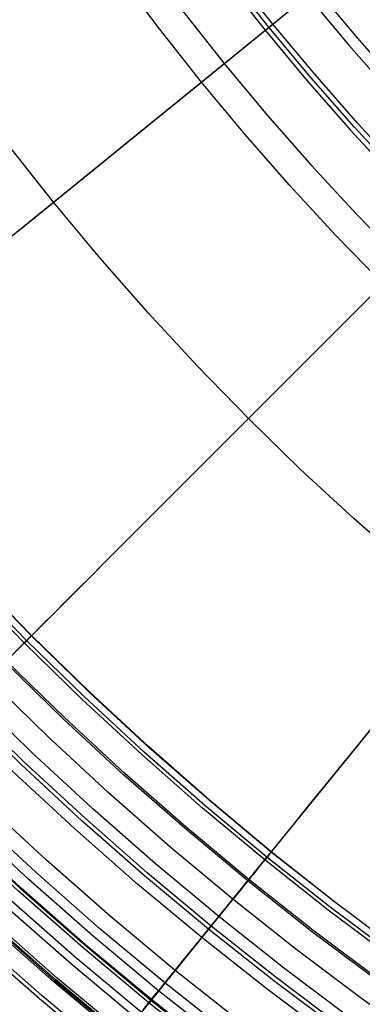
# Model space of a CAD drawing. Header units: millimetres. Extents: x -14 to 488, y -50 to 50.
# Tile 111 of 256: x 275.7 to 279.11, y -25.65 to -15.85. Entities that reach past the tile are written whole.
import ezdxf

# ---------------------------------------------------------------- set-up
doc = ezdxf.new("R2010")
doc.units = ezdxf.units.MM
doc.header["$MEASUREMENT"] = 0
doc.layers.add('Default', color=7, linetype='Continuous')

msp = doc.modelspace()

# ---------------------------------------------------------------- linework, layer by layer
at = {"layer": 'Default'}
for points in [[(279.5703, -21.2947), (279.0258, -20.8164), (278.4934, -20.3239), (277.9738, -19.8176), (277.4675, -19.298), (276.975, -18.7656), (276.4967, -18.2211), (276.0331, -17.6649), (275.5846, -17.0977), (275.1517, -16.5201), (274.7345, -15.9328), (274.3335, -15.3363), (273.949, -14.7313), (273.5811, -14.1185), (273.2301, -13.4986), (272.8961, -12.8723), (272.5793, -12.2402), (272.2798, -11.6031), (271.9977, -10.9616), (271.7329, -10.3163)], [(279.5703, -21.2947), (279.0258, -20.8164), (278.4934, -20.3239), (277.9738, -19.8176), (277.4675, -19.298), (276.975, -18.7656), (276.4967, -18.2211), (276.0331, -17.6649), (275.5846, -17.0977), (275.1517, -16.5201), (274.7345, -15.9328), (274.3335, -15.3363), (273.949, -14.7313), (273.5811, -14.1185), (273.2301, -13.4986), (272.8961, -12.8723), (272.5793, -12.2402), (272.2798, -11.6031), (271.9977, -10.9616), (271.7329, -10.3163)], [(274.7504, -10.4794), (275.0209, -11.0549), (275.307, -11.6257), (275.6087, -12.1914), (275.9257, -12.7513), (276.2579, -13.3047), (276.6053, -13.8511), (276.9674, -14.3898), (277.3442, -14.9203), (277.7352, -15.4419), (278.1402, -15.9542), (278.5589, -16.4565), (278.9909, -16.9483), (279.4357, -17.4291), (279.893, -17.8984), (280.3623, -18.3557), (280.8431, -18.8005), (281.3349, -19.2325), (281.8372, -19.6512), (282.3495, -20.0562), (282.8711, -20.4473), (283.4016, -20.824), (283.9404, -21.1862), (284.4867, -21.5335)], [(284.5124, -21.4919), (283.9671, -21.1452), (283.4294, -20.7838), (282.9, -20.4078), (282.3793, -20.0175), (281.868, -19.6132), (281.3667, -19.1953), (280.8758, -18.7642), (280.396, -18.3202), (279.9276, -17.8638), (279.4712, -17.3954), (279.0272, -16.9156), (278.5961, -16.4247), (278.1782, -15.9234), (277.774, -15.4121), (277.3837, -14.8914), (277.0076, -14.362), (276.6462, -13.8243), (276.2995, -13.279), (275.9679, -12.7266), (275.6515, -12.1678), (275.3505, -11.6033), (275.0649, -11.0335), (274.795, -10.4592)], [(284.5384, -21.4499), (283.9941, -21.1039), (283.4575, -20.7432), (282.929, -20.3679), (282.4094, -19.9784), (281.8991, -19.5749), (281.3988, -19.1578), (280.9089, -18.7276), (280.4299, -18.2844), (279.9625, -17.8289), (279.507, -17.3615), (279.0639, -16.8825), (278.6336, -16.3926), (278.2165, -15.8923), (277.813, -15.382), (277.4235, -14.8624), (277.0482, -14.3339), (276.6875, -13.7973), (276.3415, -13.253), (276.0105, -12.7018), (275.6947, -12.1441), (275.3943, -11.5806), (275.1093, -11.012), (274.8399, -10.4388)], [(275.6101, -10.7688), (275.8888, -11.3249), (276.1826, -11.8759), (276.4915, -12.4213), (276.8151, -12.9604), (277.1535, -13.4926), (277.5062, -14.0174), (277.8732, -14.5342), (278.2542, -15.0424), (278.6487, -15.5414), (279.0566, -16.0307), (279.4774, -16.5098), (279.9107, -16.9781), (280.3562, -17.4353), (280.8133, -17.8807), (281.2816, -18.314), (281.7607, -18.7348), (282.25, -19.1427), (282.749, -19.5372), (283.2572, -19.9182), (283.774, -20.2852), (284.2988, -20.6379), (284.831, -20.9763)], [(279.3141, -18.4773), (278.842, -17.9928), (278.3828, -17.4965), (277.9369, -16.9888), (277.5046, -16.4702), (277.0865, -15.9414), (276.6828, -15.4029), (276.2939, -14.8552), (275.92, -14.2991), (275.5615, -13.735), (275.2184, -13.1637), (274.8912, -12.5857), (274.5798, -12.0018), (274.2844, -11.4124), (274.0052, -10.8184)], [(279.4696, -25.1088), (278.829, -24.6286), (278.2, -24.1313), (277.5831, -23.6171), (276.9792, -23.0867), (276.3888, -22.5404), (275.8125, -21.9789), (275.251, -21.4026), (274.7047, -20.8122), (274.1743, -20.2083), (273.6602, -19.5914), (273.1628, -18.9624), (272.6826, -18.3218), (272.2199, -17.6704), (271.7752, -17.0088), (271.3487, -16.3379), (270.9407, -15.6583), (270.5514, -14.9708), (270.181, -14.2762), (269.8297, -13.5752), (269.4975, -12.8685), (269.1846, -12.157), (268.891, -11.4414)], [(279.4707, -25.1074), (278.8301, -24.6272), (278.2011, -24.1299), (277.5843, -23.6158), (276.9804, -23.0853), (276.39, -22.5391), (275.8138, -21.9776), (275.2523, -21.4014), (274.7061, -20.811), (274.1757, -20.2071), (273.6615, -19.5903), (273.1642, -18.9613), (272.684, -18.3208), (272.2214, -17.6694), (271.7767, -17.0079), (271.3502, -16.3369), (270.9423, -15.6574), (270.553, -14.9699), (270.1826, -14.2754), (269.8313, -13.5744), (269.4992, -12.8678), (269.1863, -12.1563), (268.8926, -11.4408)], [(280.0634, -25.6549), (279.4099, -25.1907), (278.7672, -24.7089), (278.1361, -24.2099), (277.5172, -23.6941), (276.9113, -23.162), (276.319, -22.6139), (275.7409, -22.0506), (275.1775, -21.4724), (274.6295, -20.8801), (274.0973, -20.2742), (273.5815, -19.6553), (273.0825, -19.0242), (272.6007, -18.3816), (272.1366, -17.728), (271.6904, -17.0643), (271.2625, -16.3912), (270.8532, -15.7094), (270.4626, -15.0196), (270.091, -14.3227), (269.7385, -13.6194), (269.4053, -12.9105), (269.0913, -12.1967), (268.7967, -11.4787)], [(279.4302, -25.1628), (278.7883, -24.6815), (278.1579, -24.1831), (277.5397, -23.6678), (276.9345, -23.1363), (276.3428, -22.5888), (275.7653, -22.0261), (275.2026, -21.4486), (274.6551, -20.8569), (274.1236, -20.2517), (273.6083, -19.6335), (273.1099, -19.0031), (272.6286, -18.3612), (272.165, -17.7083), (271.7193, -17.0454), (271.2919, -16.373), (270.883, -15.6919), (270.4929, -15.003), (270.1217, -14.3068), (269.7696, -13.6043), (269.4368, -12.8962), (269.1232, -12.1831), (268.8289, -11.466)], [(279.9104, -25.8763), (279.2512, -25.4081), (278.603, -24.9222), (277.9664, -24.4189), (277.3423, -23.8986), (276.7311, -23.3619), (276.1337, -22.8091), (275.5506, -22.2409), (274.9823, -21.6577), (274.4296, -21.0603), (273.8928, -20.4491), (273.3725, -19.825), (272.8692, -19.1884), (272.3833, -18.5402), (271.9151, -17.881), (271.4651, -17.2116), (271.0335, -16.5326), (270.6207, -15.8449), (270.2267, -15.1492), (269.8519, -14.4463), (269.4964, -13.737), (269.1603, -13.0219), (268.8436, -12.3019)], [(279.9204, -25.8618), (279.2616, -25.3939), (278.6137, -24.9083), (277.9775, -24.4052), (277.3537, -23.8853), (276.7429, -23.3488), (276.1458, -22.7963), (275.563, -22.2284), (274.9951, -21.6456), (274.4426, -21.0485), (273.9062, -20.4377), (273.3862, -19.8139), (272.8832, -19.1777), (272.3975, -18.5298), (271.9296, -17.871), (271.4798, -17.2019), (271.0485, -16.5234), (270.6359, -15.8361), (270.2421, -15.1408), (269.8676, -14.4383), (269.5122, -13.7293), (269.1763, -13.0146), (268.8598, -12.2951)], [(279.7765, -26.0701), (279.1123, -25.5985), (278.4592, -25.1089), (277.8179, -24.6018), (277.1891, -24.0777), (276.5734, -23.5369), (275.9714, -22.98), (275.3839, -22.4075), (274.8115, -21.82), (274.2545, -21.218), (273.7138, -20.6023), (273.1896, -19.9735), (272.6825, -19.3322), (272.1929, -18.6791), (271.7213, -18.015), (271.2679, -17.3405), (270.8331, -16.6565), (270.4171, -15.9636), (270.0202, -15.2627), (269.6426, -14.5546), (269.2844, -13.8399), (268.9458, -13.1195), (268.6268, -12.3941)], [(278.9812, -25.7782), (278.3235, -25.2852), (277.6777, -24.7746), (277.0444, -24.2467), (276.4244, -23.7021), (275.8182, -23.1413), (275.2266, -22.5648), (274.6501, -21.9732), (274.0893, -21.367), (273.5447, -20.747), (273.0169, -20.1137), (272.5062, -19.4679), (272.0132, -18.8102), (271.5382, -18.1414), (271.0817, -17.4623), (270.6438, -16.7734), (270.2249, -16.0757), (269.8252, -15.3699), (269.445, -14.6568), (269.0843, -13.9371), (268.7433, -13.2116)], [(278.886, -25.9086), (278.225, -25.4131), (277.576, -24.8999), (276.9395, -24.3693), (276.3163, -23.822), (275.7071, -23.2583), (275.1125, -22.6789), (274.5331, -22.0843), (273.9694, -21.4751), (273.4221, -20.8519), (272.8916, -20.2155), (272.3783, -19.5664), (271.8828, -18.9054), (271.4055, -18.2332), (270.9466, -17.5506), (270.5065, -16.8583), (270.0855, -16.157), (269.6838, -15.4476), (269.3016, -14.7309), (268.9391, -14.0075), (268.5964, -13.2784)], [(278.9095, -25.8764), (278.2494, -25.3815), (277.6011, -24.8689), (276.9654, -24.3391), (276.343, -23.7924), (275.7346, -23.2294), (275.1407, -22.6507), (274.562, -22.0569), (273.999, -21.4484), (273.4524, -20.826), (272.9225, -20.1903), (272.4099, -19.5421), (271.915, -18.8819), (271.4383, -18.2105), (270.9799, -17.5288), (270.5404, -16.8373), (270.1199, -16.1369), (269.7187, -15.4284), (269.337, -14.7126), (268.975, -13.9901), (268.6326, -13.2619)], [(278.8235, -25.9943), (278.1603, -25.4972), (277.5091, -24.9822), (276.8705, -24.45), (276.2453, -23.9008), (275.634, -23.3353), (275.0374, -22.754), (274.4561, -22.1574), (273.8906, -21.5462), (273.3414, -20.9209), (272.8092, -20.2823), (272.2942, -19.6311), (271.7971, -18.9679), (271.3182, -18.2935), (270.8578, -17.6086), (270.4162, -16.914), (269.9938, -16.2105), (269.5908, -15.4988), (269.2073, -14.7796), (268.8436, -14.0539)], [(277.9034, -25.8309), (277.2436, -25.3092), (276.5967, -24.77), (275.9633, -24.2136), (275.344, -23.6407), (274.7396, -23.0518), (274.1507, -22.4474), (273.5778, -21.8281), (273.0214, -21.1947), (272.4822, -20.5478), (271.9605, -19.888), (271.4569, -19.2162), (270.9717, -18.5329), (270.5053, -17.8391), (270.0579, -17.1354), (269.63, -16.4226), (269.2217, -15.7016), (268.8332, -14.9731)], [(277.8053, -25.9583), (277.1423, -25.4341), (276.4921, -24.8922), (275.8556, -24.3331), (275.2333, -23.7573), (274.6259, -23.1655), (274.0341, -22.5581), (273.4583, -21.9358), (272.8993, -21.2993), (272.3574, -20.6492), (271.8331, -19.9861), (271.327, -19.311), (270.8394, -18.6244), (270.3707, -17.9271), (269.9211, -17.2199), (269.4911, -16.5037), (269.0808, -15.779), (268.6904, -15.0469)], [(277.7447, -26.037), (277.0797, -25.5112), (276.4276, -24.9676), (275.7891, -24.4069), (275.1649, -23.8294), (274.5557, -23.2357), (273.962, -22.6265), (273.3846, -22.0023), (272.8238, -21.3639), (272.2802, -20.7118), (271.7544, -20.0467), (271.2468, -19.3695), (270.7577, -18.6808), (270.2875, -17.9815), (269.8366, -17.2721), (269.4053, -16.5537), (268.9937, -15.8269), (268.6022, -15.0925)], [(276.9056, -25.7255), (276.248, -25.1774), (275.6042, -24.612), (274.9748, -24.0296), (274.3604, -23.431), (273.7618, -22.8166), (273.1795, -22.1872), (272.614, -21.5434), (272.0659, -20.8858), (271.5356, -20.2152), (271.0237, -19.5323), (270.5305, -18.8378), (270.0564, -18.1326), (269.6017, -17.4173), (269.1667, -16.6928), (268.7517, -15.9599)], [(277.6498, -26.1603), (276.9816, -25.632), (276.3264, -25.0858), (275.6849, -24.5224), (275.0578, -23.9422), (274.4457, -23.3457), (273.8492, -22.7336), (273.269, -22.1065), (272.7056, -21.465), (272.1595, -20.8098), (271.6311, -20.1417), (271.1211, -19.4612), (270.6297, -18.7693), (270.1573, -18.0666), (269.7043, -17.3539), (269.2709, -16.6321), (268.8574, -15.9018)], [(268.8875, -15.8853), (269.3006, -16.6148), (269.7335, -17.3359), (270.1861, -18.0478), (270.6579, -18.7498), (271.1488, -19.441), (271.6584, -20.1207), (272.1861, -20.7882), (272.7317, -21.4427), (273.2945, -22.0835), (273.8741, -22.71), (274.47, -23.3214), (275.0814, -23.9173), (275.7079, -24.4969), (276.3487, -25.0597), (277.0032, -25.6053), (277.6707, -26.133)], [(277.6743, -26.1284), (277.0069, -25.6007), (276.3526, -25.0553), (275.7118, -24.4925), (275.0855, -23.913), (274.4741, -23.3173), (273.8784, -22.7059), (273.2989, -22.0796), (272.7361, -21.4389), (272.1907, -20.7845), (271.663, -20.1171), (271.1536, -19.4375), (270.6628, -18.7464), (270.191, -18.0446), (269.7385, -17.3328), (269.3056, -16.6118), (268.8926, -15.8825)], [(268.7137, -16.0292), (269.1278, -16.7595), (269.5602, -17.479), (270.0106, -18.1874), (270.489, -18.8989), (270.9856, -19.5978), (271.5, -20.2836), (272.032, -20.9559), (272.5811, -21.6144), (273.1469, -22.2585), (273.7292, -22.8877), (274.3276, -23.5018), (274.9416, -24.1001), (275.5709, -24.6824), (276.215, -25.2483), (276.8735, -25.7974)], [(276.7182, -25.9564), (276.0547, -25.4034), (275.4051, -24.8328), (274.77, -24.2453), (274.1501, -23.6413), (273.5461, -23.0214), (272.9586, -22.3864), (272.388, -21.7367), (271.835, -21.0733), (271.3, -20.3966), (270.7835, -19.7076), (270.2858, -19.0069), (269.8075, -18.2953), (269.3487, -17.5736), (268.9098, -16.8426), (268.4911, -16.1031)], [(276.7329, -25.9382), (276.0699, -25.3856), (275.4208, -24.8154), (274.7862, -24.2283), (274.1667, -23.6247), (273.5632, -23.0053), (272.976, -22.3706), (272.4058, -21.7215), (271.8532, -21.0585), (271.3186, -20.3823), (270.8024, -19.6938), (270.3051, -18.9935), (269.8271, -18.2825), (269.3687, -17.5613), (268.9301, -16.8308), (268.5117, -16.0918)], [(276.7113, -25.9649), (276.0476, -25.4117), (275.3978, -24.8409), (274.7625, -24.2532), (274.1425, -23.649), (273.5383, -23.0289), (272.9505, -22.3936), (272.3797, -21.7438), (271.8265, -21.0801), (271.2914, -20.4033), (270.7747, -19.714), (270.2769, -19.0131), (269.7984, -18.3013), (269.3395, -17.5793), (268.9004, -16.8481)], [(276.5865, -26.1186), (275.9188, -25.5621), (275.2652, -24.988), (274.6261, -24.3968), (274.0024, -23.789), (273.3946, -23.1653), (272.8034, -22.5262), (272.2293, -21.8726), (271.6728, -21.2049), (271.1344, -20.5241), (270.6147, -19.8307), (270.114, -19.1257), (269.6326, -18.4096), (269.171, -17.6834), (268.7294, -16.9479)], [(276.5866, -26.1184), (275.919, -25.5619), (275.2653, -24.9878), (274.6263, -24.3966), (274.0026, -23.7888), (273.3948, -23.1651), (272.8036, -22.5261), (272.2295, -21.8724), (271.673, -21.2048), (271.1346, -20.5239), (270.6149, -19.8306), (270.1142, -19.1255), (269.6328, -18.4095), (269.1712, -17.6833), (268.7296, -16.9477)], [(276.701, -25.9776), (276.0369, -25.4241), (275.3868, -24.8531), (274.7512, -24.265), (274.1309, -23.6605), (273.5264, -23.0402), (272.9383, -22.4046), (272.3673, -21.7545), (271.8138, -21.0904), (271.2784, -20.4133), (270.7614, -19.7237), (270.2634, -19.0224), (269.7847, -18.3102), (269.3255, -17.5879), (268.8863, -16.8564)], [(276.5605, -26.1506), (275.8921, -25.5934), (275.2376, -25.0186), (274.5978, -24.4266), (273.9733, -23.8181), (273.3648, -23.1936), (272.7728, -22.5538), (272.198, -21.8993), (271.6408, -21.2309), (271.1018, -20.5492), (270.5814, -19.855), (270.0801, -19.1491), (269.5981, -18.4322), (269.136, -17.7051), (268.6938, -16.9686)], [(271.6663, -20.4975), (272.2973, -21.2784), (272.9515, -22.0398), (273.6285, -22.7812), (274.3276, -23.5018), (274.9416, -24.1001), (275.5709, -24.6824), (276.215, -25.2483), (276.8735, -25.7974), (277.5459, -26.3294), (278.2317, -26.8439), (278.9306, -27.3405), (279.6421, -27.8189), (280.3505, -28.2694), (281.07, -28.7017), (281.8003, -29.1158), (282.5407, -29.5113), (283.2909, -29.8881), (284.0504, -30.2457), (284.8186, -30.5841)]]:
    msp.add_lwpolyline(points, dxfattribs=at)
at = {"layer": 'Default', "extrusion": (-0.630298, 0.776353, 0)}
for points in [[(-206.5341, 111.0321), (-206.5369, 111.0474), (-206.5393, 111.0629), (-206.5413, 111.0785), (-206.5431, 111.0944), (-206.5445, 111.1104), (-206.5455, 111.1266), (-206.5461, 111.1429), (-206.5464, 111.1594), (-206.5463, 111.1759), (-206.5458, 111.1926), (-206.5448, 111.2094), (-206.5435, 111.2263), (-206.5418, 111.2432), (-206.5396, 111.2602), (-206.537, 111.2772), (-206.5339, 111.2943), (-206.5304, 111.3114), (-206.5265, 111.3284), (-206.5221, 111.3454), (-206.5173, 111.3624), (-206.512, 111.3793), (-206.5063, 111.3962), (-206.5001, 111.4129), (-206.4935, 111.4295), (-206.4865, 111.446), (-206.479, 111.4624), (-206.4711, 111.4786), (-206.4627, 111.4946), (-206.4539, 111.5104), (-206.4447, 111.526), (-206.4351, 111.5413), (-206.4251, 111.5564), (-206.4148, 111.5713), (-206.404, 111.5858), (-206.3929, 111.6001), (-206.3814, 111.6141), (-206.3696, 111.6277), (-206.3574, 111.641), (-206.345, 111.654), (-206.3322, 111.6666), (-206.3192, 111.6789), (-206.3059, 111.6908), (-206.2923, 111.7023), (-206.2785, 111.7134), (-206.2645, 111.7241), (-206.2502, 111.7344), (-206.2358, 111.7443), (-206.2212, 111.7538), (-206.2065, 111.7629), (-206.1916, 111.7716), (-206.1766, 111.7799), (-206.1615, 111.7877), (-206.1463, 111.7952), (-206.131, 111.8022), (-206.1157, 111.8088), (-206.1003, 111.815), (-206.0849, 111.8208), (-206.0695, 111.8261), (-206.054, 111.8311), (-206.0386, 111.8357), (-206.0232, 111.8399), (-206.0079, 111.8437), (-205.9926, 111.8472), (-205.9774, 111.8503)], [(-205.0605, 111.3119), (-205.0635, 111.3271), (-205.067, 111.3424), (-205.0708, 111.3578), (-205.075, 111.3732), (-205.0796, 111.3886), (-205.0845, 111.404), (-205.0899, 111.4195), (-205.0957, 111.4349), (-205.1019, 111.4503), (-205.1085, 111.4656), (-205.1155, 111.4809), (-205.123, 111.4962), (-205.1308, 111.5113), (-205.1391, 111.5263), (-205.1478, 111.5412), (-205.1569, 111.556), (-205.1664, 111.5706), (-205.1763, 111.585), (-205.1866, 111.5992), (-205.1973, 111.6133), (-205.2085, 111.6271), (-205.22, 111.6407), (-205.2318, 111.654), (-205.2441, 111.6671), (-205.2567, 111.6798), (-205.2697, 111.6923), (-205.283, 111.7045), (-205.2967, 111.7163), (-205.3107, 111.7278), (-205.325, 111.7389), (-205.3395, 111.7497), (-205.3544, 111.7601), (-205.3695, 111.7701), (-205.3849, 111.7797), (-205.4005, 111.7889), (-205.4163, 111.7977), (-205.4323, 111.806), (-205.4485, 111.814), (-205.4649, 111.8215), (-205.4814, 111.8285), (-205.498, 111.8351), (-205.5148, 111.8413), (-205.5316, 111.847), (-205.5486, 111.8523), (-205.5656, 111.8571), (-205.5826, 111.8615), (-205.5997, 111.8654), (-205.6168, 111.8689), (-205.6338, 111.8719), (-205.6509, 111.8745), (-205.6679, 111.8767), (-205.6848, 111.8785), (-205.7017, 111.8798), (-205.7185, 111.8807), (-205.7352, 111.8812), (-205.7518, 111.8813), (-205.7683, 111.8811), (-205.7846, 111.8804), (-205.8008, 111.8794), (-205.8168, 111.878), (-205.8327, 111.8762), (-205.8484, 111.8741), (-205.8639, 111.8717), (-205.8792, 111.869)]]:
    msp.add_lwpolyline(points, dxfattribs=at)
at = {"layer": 'Default', "extrusion": (-0.051485, 0.179889, 0.982339)}
msp.add_lwpolyline([(-260.747, 114.9284), (-260.747, 115.0195)], dxfattribs=at)
at = {"layer": 'Default'}
for points in [[(275.6002, -22.1912, 1.9753), (275.7048, -22.0866, 1.9264), (275.8125, -21.9789, 1.8798), (275.9235, -21.8679, 1.8356), (276.0377, -21.7537, 1.7939), (276.1551, -21.6363, 1.7548), (276.2758, -21.5156, 1.7182), (276.3997, -21.3918, 1.6843), (276.5267, -21.2647, 1.653), (276.657, -21.1344, 1.6245), (276.7905, -21.0009, 1.5988), (277.0671, -20.7243, 1.556), (277.3566, -20.4348, 1.525), (277.6588, -20.1326, 1.5062), (297.7914, 0, 1.5)], [(275.6872, -17.9457, 1.5062), (297.7914, 0, 1.5)], [(274.2752, -10.702, 111.7601), (274.5507, -11.2879, 111.7601), (274.8409, -11.8668, 111.7601), (275.1504, -12.4471, 111.7601), (275.4745, -13.0194, 111.7601), (275.8132, -13.5832, 111.7601), (276.166, -14.1382, 111.7601), (276.5369, -14.6898, 111.7601), (276.9218, -15.2318, 111.7601), (277.3205, -15.7636, 111.7601), (277.7328, -16.285, 111.7601), (278.1607, -16.7983, 111.7601), (278.6017, -17.3004, 111.7601), (279.0556, -17.7909, 111.7601), (279.5219, -18.2695, 111.7601)], [(275.5139, -10.8201, 111.5564), (275.792, -11.375, 111.5564), (276.0887, -11.9312, 111.5564), (276.3994, -12.4798, 111.5564), (276.724, -13.0203, 111.5564), (277.0622, -13.5523, 111.5564), (277.4177, -14.0811, 111.5564), (277.7867, -14.6005, 111.5564), (278.1689, -15.1103, 111.5564), (278.5641, -15.6101, 111.5564), (278.9743, -16.1021, 111.5564), (279.397, -16.5834, 111.5564), (279.832, -17.0536, 111.5564), (280.2791, -17.5123, 111.5564), (280.7379, -17.9594, 111.5564), (281.208, -18.3944, 111.5564), (281.6893, -18.8172, 111.5564), (282.1813, -19.2273, 111.5564), (282.6811, -19.6225, 111.5564), (283.1909, -20.0047, 111.5564), (283.7104, -20.3737, 111.5564), (284.2391, -20.7292, 111.5564), (284.7711, -21.0674, 111.5564)], [(278.6487, -15.5414, 111.0321), (275.0074, -18.4977, 84.2455)], [(280.3562, -17.4353, 111.0321), (277.0396, -20.7518, 84.2455), (275.9285, -21.8629, 73.662), (275.1125, -22.6789, 64.6938)], [(282.25, -19.1427, 111.0321), (279.2937, -22.784, 84.2455), (278.3033, -24.004, 73.662), (277.576, -24.8999, 64.6938), (277.0605, -25.5348, 57.0709), (276.7182, -25.9564, 50.6988)], [(275.687, -22.1044, 25.9016), (275.7105, -22.0809, 25.7967), (275.7313, -22.0601, 25.6917), (275.7495, -22.0419, 25.5867), (275.7653, -22.0261, 25.4818), (275.7788, -22.0126, 25.3771), (275.79, -22.0014, 25.2726), (275.7991, -21.9923, 25.1682), (275.806, -21.9854, 25.064), (275.8109, -21.9805, 24.96), (275.8138, -21.9776, 24.8562), (275.8147, -21.9767, 24.7525), (275.8138, -21.9776, 24.6491), (275.811, -21.9804, 24.5458), (275.8064, -21.985, 24.4427), (275.8, -21.9914, 24.3399), (275.7918, -21.9996, 24.2373), (275.7817, -22.0097, 24.1349), (275.7699, -22.0215, 24.0328), (275.7563, -22.0351, 23.931), (275.7409, -22.0506, 23.8295), (275.7237, -22.0678, 23.7283), (275.7046, -22.0868, 23.6274), (275.6838, -22.1076, 23.527)], [(276.9256, -25.7009, 2.9595), (276.9816, -25.632, 2.8803), (277.0396, -25.5605, 2.803), (277.0998, -25.4864, 2.7276), (277.1621, -25.4096, 2.6541), (277.2267, -25.33, 2.5825), (277.2936, -25.2476, 2.5129), (277.363, -25.1622, 2.4451), (277.4348, -25.0738, 2.3794), (277.5091, -24.9822, 2.3155), (277.586, -24.8875, 2.2536), (277.6655, -24.7895, 2.1937), (277.7477, -24.6883, 2.1359), (277.8326, -24.5837, 2.0801), (277.9203, -24.4758, 2.0266), (278.0107, -24.3644, 1.9753), (278.1039, -24.2496, 1.9264), (278.2, -24.1313, 1.8798), (278.2989, -24.0094, 1.8356), (278.4007, -23.884, 1.7939), (278.5054, -23.7551, 1.7548), (278.6129, -23.6226, 1.7182), (278.7233, -23.4866, 1.6843), (278.8366, -23.3471, 1.653), (278.9527, -23.2041, 1.6245), (279.0717, -23.0575, 1.5988), (279.3183, -22.7538, 1.556)], [(277.0032, -25.6053, 27.6319), (277.0454, -25.5533, 27.6112), (277.0871, -25.502, 27.5885), (277.1282, -25.4513, 27.5639), (277.1689, -25.4013, 27.5375), (277.2089, -25.352, 27.5093), (277.2483, -25.3035, 27.4795), (277.287, -25.2557, 27.448), (277.3251, -25.2088, 27.4149), (277.3625, -25.1628, 27.3804), (277.3991, -25.1177, 27.3444), (277.4349, -25.0736, 27.307), (277.4699, -25.0305, 27.2683), (277.504, -24.9884, 27.2284), (277.5373, -24.9475, 27.1873), (277.5697, -24.9076, 27.145), (277.6011, -24.8689, 27.1017), (277.6315, -24.8314, 27.0575), (277.661, -24.7951, 27.0123), (277.6895, -24.76, 26.9662), (277.717, -24.7261, 26.9194), (277.7437, -24.6933, 26.8719), (277.7693, -24.6617, 26.8237), (277.7941, -24.6312, 26.7749), (277.8179, -24.6018, 26.7256), (277.8409, -24.5736, 26.6759), (277.8629, -24.5464, 26.6258), (277.8841, -24.5203, 26.5753), (277.9044, -24.4953, 26.5245), (277.9239, -24.4713, 26.4734), (277.9426, -24.4483, 26.422), (277.9604, -24.4263, 26.3705), (277.9775, -24.4052, 26.3188), (277.9939, -24.3851, 26.267), (278.0094, -24.3659, 26.215), (278.0243, -24.3476, 26.163), (278.0384, -24.3302, 26.1109), (278.0518, -24.3137, 26.0586), (278.0646, -24.298, 26.0063), (278.0767, -24.2831, 25.954), (278.0881, -24.269, 25.9016), (278.109, -24.2432, 25.7967), (278.1276, -24.2204, 25.6917), (278.1438, -24.2004, 25.5867), (278.1579, -24.1831, 25.4818), (278.1699, -24.1683, 25.3771), (278.1799, -24.156, 25.2726), (278.188, -24.146, 25.1682), (278.1942, -24.1384, 25.064), (278.1985, -24.133, 24.96), (278.2011, -24.1299, 24.8562), (278.2019, -24.1288, 24.7525), (278.2011, -24.1299, 24.6491), (278.1986, -24.1329, 24.5458), (278.1945, -24.138, 24.4427), (278.1888, -24.145, 24.3399), (278.1815, -24.1541, 24.2373), (278.1725, -24.1651, 24.1349), (278.162, -24.1781, 24.0328), (278.1498, -24.193, 23.931), (278.1361, -24.2099, 23.8295), (278.1207, -24.2288, 23.7283), (278.1038, -24.2497, 23.6274), (278.0852, -24.2726, 23.527), (278.0649, -24.2976, 23.4269), (278.0429, -24.3247, 23.3273), (278.0192, -24.3539, 23.2281), (277.9937, -24.3853, 23.1295), (277.9664, -24.4189, 23.0315), (277.9373, -24.4547, 22.934), (277.9064, -24.4929, 22.8373), (277.8734, -24.5334, 22.7413), (277.8385, -24.5764, 22.6463), (277.8015, -24.622, 22.5522), (277.7625, -24.6701, 22.4592), (277.7212, -24.721, 22.3674), (277.6777, -24.7746, 22.2769), (277.6319, -24.831, 22.1879), (277.5838, -24.8902, 22.1004), (277.5588, -24.921, 22.0573), (277.5333, -24.9524, 22.0148), (277.5071, -24.9847, 21.9727), (277.4803, -25.0176, 21.9312), (277.453, -25.0514, 21.8903), (277.425, -25.0859, 21.8499), (277.3963, -25.1211, 21.8102), (277.3671, -25.1572, 21.7712), (277.3372, -25.194, 21.7328), (277.3066, -25.2316, 21.6951), (277.2755, -25.27, 21.6582), (277.2321, -25.3234, 21.6089), (277.2203, -25.3379, 21.5949), (277.2083, -25.3528, 21.58), (277.1959, -25.368, 21.5641), (277.1832, -25.3836, 21.547), (277.17, -25.3998, 21.5286), (277.1423, -25.4341, 21.4878), (277.1122, -25.4711, 21.4406), (277.0797, -25.5112, 21.3865), (277.0445, -25.5544, 21.3251), (277.0069, -25.6007, 21.2559), (276.9681, -25.6486, 21.1817)], [(276.9683, -25.6483, 27.651), (276.9742, -25.6411, 27.6475), (276.9874, -25.6248, 27.6402), (277.0032, -25.6053, 27.6319)]]:
    msp.add_polyline3d(points, dxfattribs=at)

doc.saveas('drawing.dxf')
